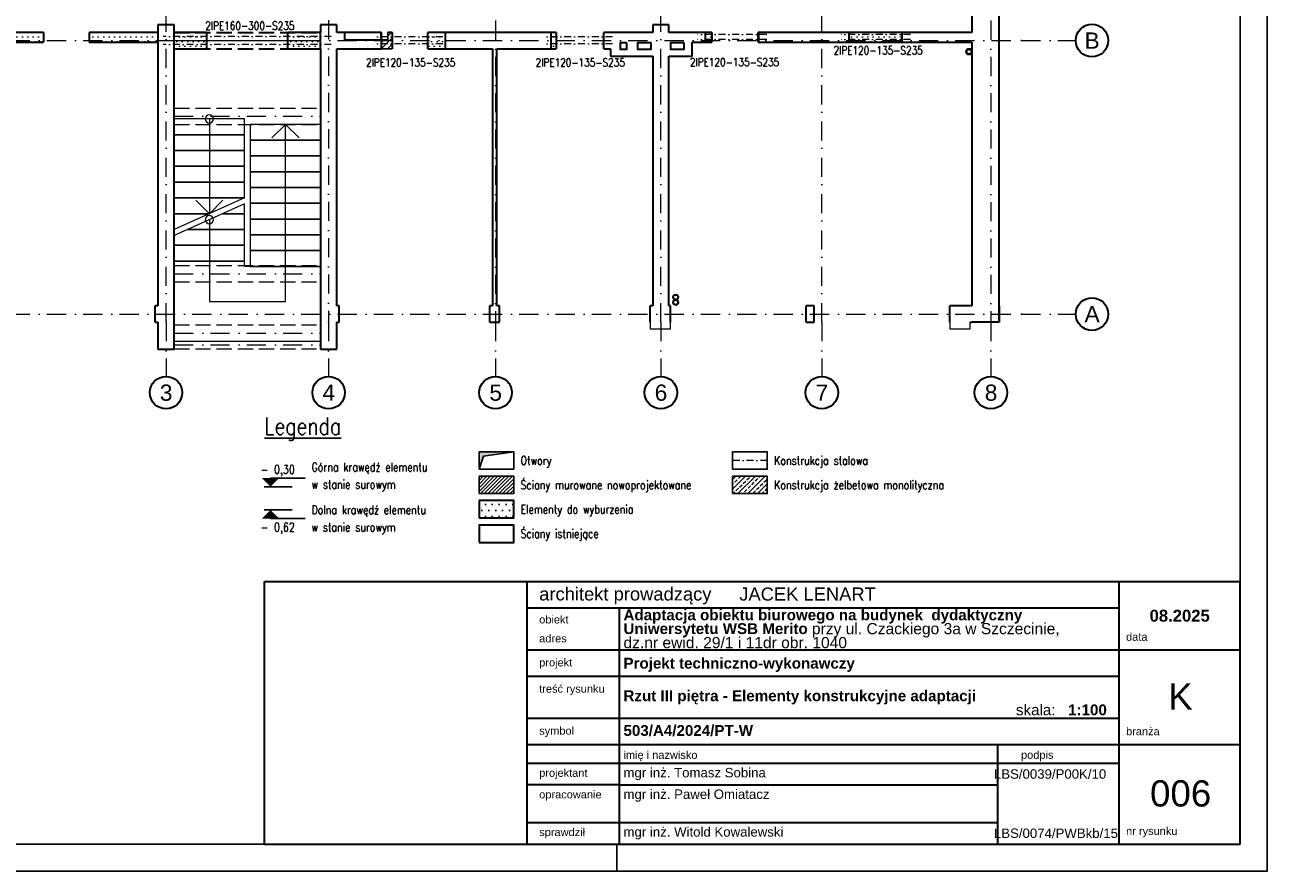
# Model space of a CAD drawing. Header units: millimetres. Extents: x -62590 to 46238, y 147773 to 522018.
# Tile 69 of 93: x 23317 to 46238, y 331318 to 346942. Entities that reach past the tile are written whole.
import ezdxf
from ezdxf.enums import TextEntityAlignment as Align

# ---------------------------------------------------------------- set-up
doc = ezdxf.new("R2010")
doc.units = ezdxf.units.MM
for name, pattern in [('DASHDOT', [25.4, 12.7, -6.35, 0, -6.35]), ('Krawędzie ukryte', [3.912222, 2.822222, -1.09]), ('Kropki i Kreski', [6.702778, 3.527778, -1.763889, 0, -1.411111])]:
    doc.linetypes.add(name, pattern=pattern)
for name, color, linetype in [('!PB_Ramka', 7, 'Continuous'), ('!PB_Wyburzenia', 251, 'Do wyburzenia'), ('e-cad_cienkie', 1, 'Continuous'), ('e-cad_kontur', 2, 'Continuous'), ('e-cad_obok', 9, 'Continuous'), ('e-cad_opisy', 7, 'Continuous'), ('e-cad_wymiary', 1, 'Continuous'), ('e-cad_wypelnienia', 254, 'Continuous'), ('Konstrukcja - Belki', 252, 'Continuous'), ('Konstrukcja - Siatka mod', 9, 'Continuous'), ('Konstrukcja - Ściany działowe', 7, 'Continuous'), ('Konstrukcja - Ściany nośne wew..P', 7, 'Continuous'), ('Konstrukcja - Ściany zewnętrzne', 7, 'Continuous'), ('PB_KONTUR', 2, 'Continuous'), ('PIONY INST', 252, 'Continuous')]:
    doc.layers.add(name, color=color, linetype=linetype)
doc.layers.add('KONSTRUKCJA', color=3, linetype='Continuous', lineweight=0)
doc.styles.add('e-cad_1', font='simplex.shx', dxfattribs={"width": 0.8})
doc.styles.get("Standard").update_dxf_attribs({"font": 'arial.ttf'})
doc.styles.add('STYL_AUTOMATYCZNY_1', font='arialbd.ttf')
doc.styles.add('STYL_AUTOMATYCZNY_2', font='arial.ttf')
doc.linetypes.add('Do wyburzenia', pattern='A,1.7,["/",Standard,S=1,R=10,X=-0.195,Y=-0.57],-0.5,["",Standard,S=1,R=10,X=-0.195,Y=-0.57],1.7', length=3.9)
pattern_1 = [(0, (-230678.59, 288957.74), (0, 173.20508), [0, -100]), (0, (-230628.59, 289044.34), (0, 173.20508), [0, -100])]

# ---------------------------------------------------------------- blocks, each defined once
blk = doc.blocks.new('*U4')
at = {"layer": 'e-cad_opisy', "color": 8, "ltscale": 0.4}
for points in [[(0, 0), (450, 0), (450, 297), (25, 297), (25, 297), (0, 297), (0, 0)], [(330, 0), (330, 5)]]:
    blk.add_lwpolyline(points, dxfattribs=at)
at = {"layer": 'e-cad_opisy', "color": 3, "ltscale": 0.4}
blk.add_lwpolyline([(30, 5), (445, 5), (445, 292), (30, 292), (30, 5)], dxfattribs=at)
blk = doc.blocks.new('Rysunek_5_5 - ProBuild')
at = {"layer": '!PB_Wyburzenia', "lineweight": 15, "ltscale": 20}
h = blk.add_hatch(dxfattribs=at)
h.set_pattern_fill('Tynk_0005', color=256, style=0, pattern_type=2)
h.set_pattern_definition(pattern_1)
h.paths.add_polyline_path([(9560, 5020), (9560, 5200), (8620, 5200), (8620, 5020)])
h = blk.add_hatch(dxfattribs=at)
h.set_pattern_fill('Tynk_0005', color=256, style=0, pattern_type=2)
h.set_pattern_definition(pattern_1)
h.paths.add_polyline_path([(11670, 5020), (11670, 5200), (10400, 5200), (10400, 5020)])
h = blk.add_hatch(dxfattribs=at)
h.set_pattern_fill('Tynk_0005', color=256, style=0, pattern_type=2)
h.set_pattern_definition(pattern_1)
h.paths.add_polyline_path([(11970, 5200), (11970, 4900), (12570, 4900), (12570, 5200)])
h = blk.add_hatch(dxfattribs=at)
h.set_pattern_fill('Tynk_0005', color=256, style=0, pattern_type=2)
h.set_pattern_definition(pattern_1)
h.paths.add_polyline_path([(14669, 5200), (14070, 5200), (14070, 4900), (14669, 4900)])
h = blk.add_hatch(dxfattribs=at)
h.set_pattern_fill('Tynk_0005', color=256, style=0, pattern_type=2)
h.set_pattern_definition(pattern_1)
h.paths.add_polyline_path([(16650, 4900), (16970, 4900), (16970, 5200), (16650, 5200)])
h = blk.add_hatch(dxfattribs=at)
h.set_pattern_fill('Tynk_0005', color=256, style=0, pattern_type=2)
h.set_pattern_definition(pattern_1)
h.paths.add_polyline_path([(18920, 5200), (18920, 4900), (19020, 4900), (19020, 5200)])
h = blk.add_hatch(dxfattribs=at)
h.set_pattern_fill('Tynk_0005', color=256, style=0, pattern_type=2)
h.set_pattern_definition(pattern_1)
h.paths.add_polyline_path([(21767, 5200), (21767, 5020), (21890, 5020), (21890, 5200)])
h = blk.add_hatch(dxfattribs=at)
h.set_pattern_fill('Tynk_0005', color=256, style=0, pattern_type=2)
h.set_pattern_definition(pattern_1)
h.paths.add_polyline_path([(25397, 5200), (24417, 5200), (24417, 5020), (25397, 5020)])
at = {"layer": 'e-cad_wypelnienia', "lineweight": -2, "ltscale": 10}
h = blk.add_hatch(dxfattribs=at)
h.set_pattern_fill('ANSI31', color=256, scale=25, style=0)
h.set_pattern_definition([(45, (-14101.32, -341602.01), (-56.1266, 56.1266), [])])
h.paths.add_polyline_path([(15790, 5066), (15790, 4900), (15990, 4900), (15990, 5200), (15913, 5200), (15913, 5066)])
at = {"layer": '!PB_Wyburzenia', "lineweight": 35, "ltscale": 40}
for p, q in [((9560, 5200), (9560, 5020)), ((10400, 5200), (10400, 5020)), ((24417, 5200), (24417, 5020)), ((25397, 5200), (25397, 5020))]:
    blk.add_line(p, q, dxfattribs=at)
at = {"layer": '!PB_Wyburzenia', "lineweight": 35, "ltscale": 40, "flags": 128}
for points in [[(9560, 5200), (8620, 5200)], [(11670, 5200), (10400, 5200)], [(12570, 5200), (11970, 5200)], [(12570, 5200), (12570, 4900)], [(14669, 5200), (14070, 5200)], [(14070, 4900), (14070, 5200)], [(16970, 5200), (16650, 5200)], [(16650, 4900), (16650, 5200)], [(19020, 5200), (18920, 5200)], [(19020, 5200), (19020, 4900)], [(21890, 5200), (21767, 5200)], [(21890, 5200), (21890, 5020)], [(25397, 5200), (24417, 5200)], [(8620, 5020), (9560, 5020)], [(10400, 5020), (11670, 5020)], [(11970, 4900), (12570, 4900)], [(14070, 4900), (14669, 4900)], [(16650, 4900), (16970, 4900)], [(18920, 4900), (19020, 4900)], [(21767, 5020), (21890, 5020)], [(24417, 5020), (25397, 5020)]]:
    blk.add_lwpolyline(points, dxfattribs=at)
blk.add_lwpolyline([(15113, 5066), (15790, 5066), (15790, 5200), (15113, 5200)], close=True, dxfattribs=at)
at = {"color": 252, "linetype": 'Continuous', "lineweight": 18, "ltscale": 100}
for p, q in [((13270, 3602), (11970, 3602)), ((11970, 3602), (11970, 3311)), ((12620, 3602), (12620, 3311)), ((13270, 3311), (13270, 3602)), ((14674, 3503), (13374, 3503)), ((13374, 3503), (13374, 3212)), ((13774, 3253), (14024, 3503)), ((14024, 3212), (14024, 3503)), ((14024, 3503), (14274, 3253)), ((14674, 3212), (14674, 3503)), ((11970, 3311), (13270, 3311)), ((13270, 3311), (11970, 3311)), ((11970, 3311), (11970, 3019)), ((12620, 3311), (12620, 1854)), ((13270, 3019), (13270, 3311)), ((14674, 3212), (13374, 3212)), ((13374, 3212), (13374, 2920)), ((13374, 3212), (14674, 3212)), ((14024, 881), (14024, 3212)), ((14674, 2920), (14674, 3212)), ((11970, 3019), (13270, 3019)), ((13270, 3019), (11970, 3019)), ((11970, 3019), (11970, 2728)), ((13270, 2728), (13270, 3019)), ((14674, 2920), (13374, 2920)), ((13374, 2920), (13374, 2629)), ((13374, 2920), (14674, 2920)), ((14674, 2629), (14674, 2920)), ((11970, 2728), (13270, 2728)), ((13270, 2728), (11970, 2728)), ((11970, 2728), (11970, 2437)), ((13270, 2437), (13270, 2728)), ((14674, 2629), (13374, 2629)), ((13374, 2629), (13374, 2338)), ((13374, 2629), (14674, 2629)), ((14674, 2338), (14674, 2629)), ((11970, 2437), (13270, 2437)), ((13270, 2437), (11970, 2437)), ((11970, 2437), (11970, 2145)), ((13270, 2145), (13270, 2437)), ((14674, 2338), (13374, 2338)), ((13374, 2338), (13374, 2046)), ((13374, 2338), (14674, 2338)), ((14674, 2046), (14674, 2338)), ((11970, 2145), (13270, 2145)), ((13270, 2145), (11970, 2145)), ((11970, 2145), (11970, 1854)), ((13270, 2145), (11970, 1563)), ((12620, 1854), (12370, 2104)), ((12870, 2104), (12620, 1854)), ((13270, 2036), (11970, 1453)), ((11970, 1854), (12620, 1854)), ((12620, 1854), (11970, 1854)), ((11970, 1854), (11970, 1563)), ((12864, 1854), (13270, 1854)), ((13270, 1854), (12864, 1854)), ((13270, 1854), (13270, 2036)), ((13270, 1563), (13270, 1854)), ((14674, 2046), (13374, 2046)), ((13374, 2046), (13374, 1755)), ((13374, 2046), (14674, 2046)), ((14674, 1755), (14674, 2046)), ((12620, 1744), (12620, 980)), ((14674, 1755), (13374, 1755)), ((13374, 1755), (13374, 1464)), ((13374, 1755), (14674, 1755)), ((14674, 1464), (14674, 1755)), ((11970, 1453), (11970, 1271)), ((12214, 1563), (13270, 1563)), ((13270, 1563), (12214, 1563)), ((13270, 1271), (13270, 1563)), ((14674, 1464), (13374, 1464)), ((13374, 1464), (13374, 1172)), ((13374, 1464), (14674, 1464)), ((14674, 1172), (14674, 1464)), ((11970, 1271), (13270, 1271)), ((13270, 1271), (11970, 1271)), ((11970, 1271), (11970, 980)), ((13270, 980), (13270, 1271)), ((14674, 1172), (13374, 1172)), ((13374, 1172), (13374, 881)), ((13374, 1172), (14674, 1172)), ((14674, 881), (14674, 1172)), ((11970, 980), (13270, 980)), ((13270, 980), (11970, 980)), ((11970, 980), (11970, 959)), ((11970, 959), (11970, -500)), ((12620, 980), (12620, 231)), ((13270, 881), (13270, 980)), ((13374, 881), (13270, 881)), ((14674, 881), (13374, 881)), ((13374, 881), (14674, 881)), ((14024, 231), (14024, 881)), ((14674, -500), (14674, 881)), ((12620, 231), (14024, 231)), ((11970, -500), (14674, -500))]:
    blk.add_line(p, q, dxfattribs=at)
at = {"color": 7, "linetype": 'Continuous', "lineweight": 35, "ltscale": 100, "flags": 128}
for points in [[(15990, 5200), (15913, 5200)], [(15990, 5200), (15990, 4900)], [(22750, 5200), (22747, 5200)], [(22747, 5020), (22750, 5020)]]:
    blk.add_lwpolyline(points, dxfattribs=at)
at = {"color": 252, "linetype": 'Continuous', "lineweight": 18, "ltscale": 100}
for centre, start, end in [((12620, 3602), 0, 180), ((12620, 3602), 180, 0), ((12620, 1744), 0, 180), ((12620, 1744), 180, 0)]:
    blk.add_arc(centre, 75, start, end, dxfattribs=at)
at = {"layer": 'e-cad_kontur', "lineweight": -2, "ltscale": 10}
for points in [[(15990, 4900), (15790, 4900), (15790, 5066), (15913, 5066), (15913, 5200), (15990, 5200), (15990, 4900)], [(15790, 4900), (15990, 4900)]]:
    blk.add_lwpolyline(points, dxfattribs=at)
at = {"layer": 'Konstrukcja - Belki', "color": 252, "linetype": 'Krawędzie ukryte', "lineweight": 35, "ltscale": 100}
for p, q in [((11970, 5200), (14670, 5200)), ((11970, 4900), (11970, 5200)), ((14670, 4900), (14670, 5200)), ((11970, 4900), (14670, 4900))]:
    blk.add_line(p, q, dxfattribs=at)
at = {"layer": 'Konstrukcja - Belki', "color": 252, "linetype": 'Kropki i Kreski', "lineweight": 13, "ltscale": 100}
for p, q in [((11970, 5050), (14670, 5050)), ((11970, 3653), (14670, 3653)), ((11970, 746), (14670, 746)), ((11970, -350), (14674, -350)), ((11970, -570), (14674, -570))]:
    blk.add_line(p, q, dxfattribs=at)
at = {"layer": 'Konstrukcja - Belki', "color": 252, "linetype": 'Krawędzie ukryte', "lineweight": 13, "ltscale": 100}
for p, q in [((11970, 3803), (14670, 3803)), ((11970, 3503), (11970, 3803)), ((14670, 3503), (14670, 3803)), ((11970, 3503), (14670, 3503)), ((11970, 896), (14670, 896)), ((11970, 596), (11970, 896)), ((14670, 596), (14670, 896)), ((11970, 596), (14670, 596)), ((11970, -200), (14674, -200)), ((11970, -500), (11970, -200)), ((14674, -500), (14674, -200)), ((11970, -500), (14674, -500)), ((11970, -500), (14674, -500)), ((11970, -640), (11970, -500)), ((11970, -640), (14674, -640)), ((14674, -640), (14674, -500))]:
    blk.add_line(p, q, dxfattribs=at)
at = {"layer": 'Konstrukcja - Siatka mod', "color": 9, "linetype": 'Kropki i Kreski', "lineweight": 13, "ltscale": 100}
for p, q in [((11820, -150), (11820, 16815)), ((14820, 16820), (14820, -150)), ((17900, 16815), (17900, -150)), ((20950, -150), (20950, 16815)), ((23920, -150), (23920, 16815)), ((27040, 16815), (27040, -150)), ((-3115, 5050), (27604, 5050)), ((27604, 5050), (28604, 5050)), ((-3115, 0), (27604, 0)), ((27604, 0), (28604, 0)), ((11820, -150), (11820, -1150)), ((14820, -150), (14820, -1150)), ((17900, -150), (17900, -1150)), ((20950, -150), (20950, -1150)), ((23920, -150), (23920, -1150)), ((27040, -150), (27040, -1150))]:
    blk.add_line(p, q, dxfattribs=at)
at = {"layer": 'Konstrukcja - Siatka mod', "color": 9, "linetype": 'Continuous', "lineweight": 35, "ltscale": 100}
for centre in [(28904, 5050), (28904, 0), (11820, -1450), (14820, -1450), (17900, -1450), (20950, -1450), (23920, -1450), (27040, -1450)]:
    blk.add_circle(centre, 300, dxfattribs=at)
at = {"layer": 'Konstrukcja - Siatka mod', "color": 7, "linetype": 'Kropki i Kreski', "lineweight": 13, "ltscale": 100}
for p in [(27604, 5050), (27604, 5050), (27604, 0), (27604, 0), (11820, -150), (11820, -150), (14820, -150), (14820, -150), (17900, -150), (17900, -150), (20950, -150), (20950, -150), (23920, -150), (23920, -150), (27040, -150), (27040, -150)]:
    blk.add_point(p, dxfattribs=at)
at = {"layer": 'Konstrukcja - Ściany działowe', "color": 252, "linetype": 'Continuous', "lineweight": 35, "ltscale": 100, "flags": 128}
for points in [[(17845, 4900), (17845, 150)], [(17925, 150), (17925, 4900)]]:
    blk.add_lwpolyline(points, dxfattribs=at)
at = {"layer": 'Konstrukcja - Ściany nośne wew..P', "color": 252, "linetype": 'Continuous', "lineweight": 35, "ltscale": 100}
for p, q in [((11969, 5100), (11969, 5200)), ((11969, 4900), (11969, 5100)), ((14669, 5100), (14669, 5200)), ((14669, 4900), (14669, 5100)), ((15790, 5200), (15790, 4900)), ((16970, 5200), (16970, 5085)), ((16970, 5085), (16970, 4900)), ((18920, 5200), (18920, 5085)), ((18920, 5085), (18920, 4900)), ((21767, 5200), (21767, 5085)), ((21767, 5085), (21767, 5020)), ((22750, 5200), (22750, 5020))]:
    blk.add_line(p, q, dxfattribs=at)
at = {"layer": 'Konstrukcja - Ściany nośne wew..P', "color": 252, "linetype": 'Continuous', "lineweight": 35, "ltscale": 100, "flags": 128}
for points in [[(11670, 5340), (11670, 150)], [(11970, 5340), (11670, 5340)], [(11970, 5200), (11970, 5340)], [(14670, 5340), (14670, 5200)], [(14970, 5340), (14670, 5340)], [(14970, 5200), (14970, 5340)], [(20800, 5340), (20800, 5200)], [(21100, 5340), (20800, 5340)], [(21100, 5200), (21100, 5340)], [(14670, 5200), (14669, 5200)], [(15790, 5200), (14970, 5200)], [(18920, 5200), (16970, 5200)], [(20020, 5200), (19900, 5200)], [(19900, 4900), (19900, 5200)], [(19900, 4900), (19900, 5200)], [(20800, 5200), (20020, 5200)], [(21530, 5200), (21100, 5200)], [(21767, 5200), (21530, 5200)], [(22747, 5020), (22747, 5200)], [(24417, 5200), (22750, 5200)], [(26690, 5200), (25397, 5200)], [(11970, -650), (11970, 4900)], [(14669, 4900), (14670, 4900)], [(14670, 4900), (14670, -650)], [(14970, 4900), (15790, 4900)], [(14970, 150), (14970, 4900)], [(16970, 4900), (17845, 4900)], [(17925, 4900), (18920, 4900)], [(19900, 4900), (20020, 4900)], [(20020, 4900), (20020, 4760)], [(21530, 4760), (21530, 5020)], [(21530, 5020), (21767, 5020)], [(22750, 5020), (24417, 5020)], [(25397, 5020), (26690, 5020)], [(20020, 4760), (20800, 4760)], [(20800, 4760), (20800, 150)], [(21100, 150), (21100, 4760)], [(21100, 4760), (21530, 4760)], [(11670, -150), (11670, -650)], [(14970, -650), (14970, -150)], [(11670, -650), (11970, -650)], [(14670, -650), (14970, -650)]]:
    blk.add_lwpolyline(points, dxfattribs=at)
at = {"layer": 'Konstrukcja - Ściany zewnętrzne', "color": 252, "linetype": 'Continuous', "lineweight": 35, "ltscale": 100}
for p, q in [((11622, -100), (11622, 150)), ((15017, -100), (15017, 150)), ((17797, -100), (17797, 150)), ((17972, -100), (17972, 150)), ((20752, -100), (20752, 150)), ((21130, -100), (21130, 150)), ((23630, -100), (23630, 150)), ((23780, -100), (23780, 150)), ((26280, -100), (26280, 150)), ((11622, -150), (11622, -100)), ((15017, -150), (15017, -100)), ((17797, -150), (17797, -100)), ((17972, -150), (17972, -100)), ((20752, -150), (20752, -100)), ((21130, -150), (21130, -100)), ((23630, -150), (23630, -100)), ((23780, -150), (23780, -100)), ((26280, -150), (26280, -100))]:
    blk.add_line(p, q, dxfattribs=at)
at = {"layer": 'Konstrukcja - Ściany zewnętrzne', "color": 252, "linetype": 'Continuous', "lineweight": 35, "ltscale": 100, "flags": 128}
for points in [[(27190, -150), (27190, 12930)], [(26690, 7380), (26690, 5200)], [(26690, 5020), (26690, 150)], [(11670, 150), (11622, 150)], [(15017, 150), (14970, 150)], [(17845, 150), (17797, 150)], [(17972, 150), (17925, 150)], [(20800, 150), (20752, 150)], [(21130, 150), (21100, 150)], [(23780, 150), (23630, 150)], [(26690, 150), (26280, 150)], [(27190, 150), (27190, -150)], [(11622, -150), (11670, -150)], [(14970, -150), (15017, -150)], [(17797, -150), (17972, -150)], [(23630, -150), (23780, -150)], [(26660, -150), (26690, -150)], [(27190, -150), (26690, -150)]]:
    blk.add_lwpolyline(points, dxfattribs=at)
at = {"layer": 'Konstrukcja - Ściany zewnętrzne', "color": 252, "linetype": 'Continuous', "lineweight": 13, "ltscale": 100, "flags": 128}
for points in [[(20750, -150), (20750, -270), (21130, -270), (21130, -150)], [(26280, -150), (26280, -270), (26660, -270), (26660, -150)]]:
    blk.add_lwpolyline(points, dxfattribs=at)
at = {"layer": 'PIONY INST', "color": 252, "linetype": 'Continuous', "lineweight": 35, "ltscale": 100, "flags": 128}
for points in [[(20321, 5010), (20201, 5010), (20201, 4890), (20321, 4890)], [(20772, 5010), (20522, 5010), (20522, 4890), (20772, 4890)], [(21380, 5010), (21130, 5010), (21130, 4890), (21380, 4890)]]:
    blk.add_lwpolyline(points, close=True, dxfattribs=at)
at = {"layer": 'PIONY INST', "color": 252, "linetype": 'Continuous', "lineweight": 25, "ltscale": 100, "flags": 128}
for points in [[(26580, 4845, 0.414214), (26635, 4790, 0.414214), (26690, 4845, 0.414214), (26635, 4900, 0.414214)], [(21224, 362, 0.414214), (21174, 312, 0.414214), (21224, 262, 0.414214), (21274, 312, 0.414214)], [(21224, 267, 0.414214), (21174, 217, 0.414214), (21224, 167, 0.414214), (21274, 217, 0.414214)]]:
    blk.add_lwpolyline(points, format="xyb", close=True, dxfattribs=at)
at = {"layer": 'PIONY INST', "color": 252, "linetype": 'Continuous', "lineweight": 35, "ltscale": 100, "flags": 128}
for points in [[(26635, 4800, -1), (26635, 4890, -1)], [(21224, 357, -1), (21224, 267, -1)], [(21224, 262, -1), (21224, 172, -1)]]:
    blk.add_lwpolyline(points, format="xyb", close=True, dxfattribs=at)
at = {"layer": 'Konstrukcja - Siatka mod', "color": 9, "linetype": 'Continuous', "lineweight": 13, "char_height": 300, "attachment_point": 1, "style": 'STYL_AUTOMATYCZNY_1'}
for s, insert in [('\\A1;{\\pql;\\pt0;\\fArial|b0|i0|c238|p0;\\W1.000000;B}', (28767, 5200)), ('\\A1;{\\pql;\\pt0;\\fArial|b0|i0|c238|p0;\\W1.000000;A}', (28767, 150)), ('\\A1;{\\pql;\\pt0;\\fArial|b0|i0|c238|p0;\\W1.000000;3}', (11706, -1300)), ('\\A1;{\\pql;\\pt0;\\fArial|b0|i0|c238|p0;\\W1.000000;4}', (14706, -1300)), ('\\A1;{\\pql;\\pt0;\\fArial|b0|i0|c238|p0;\\W1.000000;5}', (17786, -1300)), ('\\A1;{\\pql;\\pt0;\\fArial|b0|i0|c238|p0;\\W1.000000;6}', (20836, -1300)), ('\\A1;{\\pql;\\pt0;\\fArial|b0|i0|c238|p0;\\W1.000000;7}', (23806, -1300)), ('\\A1;{\\pql;\\pt0;\\fArial|b0|i0|c238|p0;\\W1.000000;8}', (26926, -1300))]:
    blk.add_mtext(s, dxfattribs=dict(at, insert=insert))
blk = doc.blocks.new('Opis - Stopy fundamentowe')
at = {"layer": 'e-cad_opisy', "color": 0, "ltscale": 0.04, "style": 'e-cad_1', "width": 0.8}
for tag, p, height, flags in [('SF - NAZWA', (0.5, 0.5), 3, 8), ('SF - PRZEKRÓJ', (0.5, -3), 2, 4)]:
    blk.add_attdef(tag, p, '', height=height, dxfattribs=dict(at, flags=flags))
blk = doc.blocks.new('e-cad_kota_2')
blk.add_line((0, 2), (8, 2))
blk.add_lwpolyline([(0, 0, 0, 4, 0), (0, 2, 4, 4, 0)], format="xyseb")
at = {"style": 'e-cad_1', "width": 0.8}
blk.add_attdef('ZNAK', text='', height=2, dxfattribs=at).set_placement((-0.5, 3), align=Align.RIGHT)
blk.add_attdef('RZEDNA', (0.8, 3), '', height=2, dxfattribs=at)
blk = doc.blocks.new('e-cad_kota_2_1')
blk.add_line((0, -2), (8, -2))
blk.add_lwpolyline([(0, 0, 0, 4, 0), (0, -2, 4, 4, 0)], format="xyseb")
at = {"style": 'e-cad_1', "width": 0.8}
blk.add_attdef('ZNAK', text='', height=2, dxfattribs=at).set_placement((-0.5, -5), align=Align.RIGHT)
blk.add_attdef('RZEDNA', (0.8, -5), '', height=2, dxfattribs=at)

msp = doc.modelspace()

# ---------------------------------------------------------------- hatches: boundary and pattern name
at = {"layer": '!PB_Wyburzenia', "ltscale": 10}
h = msp.add_hatch(dxfattribs=at)
h.set_pattern_fill('TRIDOTS', color=256, scale=5, style=0)
h.set_pattern_definition([(0, (0, -128800), (63.5, 109.985226), [0, -127])])
h.paths.add_polyline_path([(31696.5, 337838.2), (32336.5, 337838.2), (32336.5, 338158.2), (31696.5, 338158.2)])
at = {"layer": 'e-cad_obok', "ltscale": 20}
msp.add_hatch(color=9, dxfattribs=at).paths.add_polyline_path([(31696.5, 338738.2), (31696.5, 339058.2), (32336.5, 339058.2), (31776.5, 338978.2)])
at = {"layer": 'e-cad_wypelnienia', "ltscale": 10}
h = msp.add_hatch(dxfattribs=at)
h.set_pattern_fill('ANSI31', color=256, scale=15, style=0)
h.set_pattern_definition([(45, (0, -128800), (-33.6759605, 33.6759605), [])])
h.paths.add_polyline_path([(31696.5, 338288.2), (32336.5, 338288.2), (32336.5, 338608.2), (31696.5, 338608.2)])
at = {"layer": 'e-cad_wypelnienia', "linetype": 'Continuous', "lineweight": 0}
h = msp.add_hatch(dxfattribs=at)
h.set_pattern_fill('ANSI33', color=256, scale=20)
h.set_pattern_definition([(45, (0, -128700), (-89.80256, 89.80256), []), (45, (89.8, -128700), (-89.80256, 89.80256), [63.5, -31.75])])
h.paths.add_polyline_path([(36374.8, 338288.2), (37014.8, 338288.2), (37014.8, 338608.2), (36374.8, 338608.2)])

# ---------------------------------------------------------------- linework, layer by layer
at = {"layer": '!PB_Wyburzenia', "lineweight": 35, "ltscale": 40, "flags": 128}
msp.add_lwpolyline([(31696.5, 337838.2), (32336.5, 337838.2), (32336.5, 338158.2), (31696.5, 338158.2)], close=True, dxfattribs=at)
at = {"layer": 'e-cad_cienkie', "ltscale": 20}
for p, q in [((27729.3, 338415), (28249.3, 338415)), ((27729.3, 337988.2), (28249.3, 337988.2))]:
    msp.add_line(p, q, dxfattribs=at)
at = {"layer": 'e-cad_kontur', "color": 3, "linetype": 'Continuous', "lineweight": 35}
for p, q in [((27738, 336662.4), (45738, 336662.4)), ((27738, 331817.6), (27738, 336662.4)), ((28513.5, 336662.4), (45470.3, 336662.4)), ((32583.4, 331817.6), (32583.4, 336662.4)), ((43509.4, 331817.6), (43509.4, 336662.4)), ((45738, 331817.6), (45738, 336662.4)), ((32583.4, 336177.9), (43509.4, 336177.9)), ((34286.8, 331817.6), (34286.8, 336177.9)), ((32583.4, 335402.7), (45738, 335402.7)), ((32583.4, 334918.2), (43509.4, 334918.2)), ((32583.4, 334143.1), (43509.4, 334143.1)), ((32583.4, 333658.6), (45738, 333658.6)), ((41271.5, 331817.6), (41271.5, 333658.6)), ((41271.5, 331817.6), (41271.5, 333658.6)), ((32583.4, 333308.9), (43509.4, 333308.9)), ((34286.8, 333308.9), (41303.8, 333308.9)), ((34286.8, 333308.9), (41271.5, 333308.9)), ((34286.8, 332911.2), (41271.5, 332911.2)), ((32583.4, 332215.8), (41271.5, 332215.8)), ((34286.8, 332215.8), (41271.5, 332215.8)), ((27738, 331817.6), (45738, 331817.6)), ((34286.8, 331817.6), (41303.8, 331817.6)), ((36178.5, 331817.6), (41806.8, 331817.6))]:
    msp.add_line(p, q, dxfattribs=at)
at = {"layer": 'e-cad_kontur', "ltscale": 10}
msp.add_lwpolyline([(31696.5, 338288.2), (32336.5, 338288.2), (32336.5, 338608.2), (31696.5, 338608.2)], close=True, dxfattribs=at)
at = {"layer": 'e-cad_kontur', "color": 3, "linetype": 'Continuous', "lineweight": 35}
msp.add_lwpolyline([(34286.8, 332911.2), (32583.4, 332911.2)], dxfattribs=at)
at = {"layer": 'e-cad_obok', "ltscale": 20}
msp.add_lwpolyline([(31696.5, 338738.2), (31696.5, 339058.2), (32336.5, 339058.2), (31776.5, 338978.2), (31696.5, 338738.2)], dxfattribs=at)
at = {"layer": 'KONSTRUKCJA', "linetype": 'DASHDOT', "lineweight": 0, "ltscale": 10}
for p, q in [((28971.3, 346728.9), (25871.3, 346728.9)), ((28971.3, 346578.9), (25871.3, 346578.9)), ((31028.6, 346718.7), (29753.4, 346718.7)), ((31028.6, 346590.1), (29753.4, 346590.1)), ((34158.6, 346718.7), (32883.4, 346718.7)), ((34158.6, 346590.1), (32883.4, 346590.1)), ((37005.2, 346762), (35729.9, 346762)), ((37005.2, 346670.2), (35729.9, 346670.2)), ((39655.2, 346762), (38379.9, 346762)), ((39655.2, 346670.2), (38379.9, 346670.2))]:
    msp.add_line(p, q, dxfattribs=at)
msp.add_lwpolyline([(37014.8, 338898.2), (36374.8, 338898.2)], dxfattribs=at)
at = {"layer": 'Konstrukcja - Ściany zewnętrzne', "color": 252, "linetype": 'Continuous', "lineweight": 35, "ltscale": 100, "flags": 128}
msp.add_lwpolyline([(31696.5, 337388.2), (32336.5, 337388.2), (32336.5, 337708.2), (31696.5, 337708.2)], close=True, dxfattribs=at)
at = {"layer": 'PB_KONTUR', "ltscale": 20}
for points in [[(31696.5, 338738.2), (32336.5, 338738.2), (32336.5, 339058.2), (31696.5, 339058.2)], [(36374.8, 338738.2), (37014.8, 338738.2), (37014.8, 339058.2), (36374.8, 339058.2)], [(36374.8, 338288.2), (37014.8, 338288.2), (37014.8, 338608.2), (36374.8, 338608.2)]]:
    msp.add_lwpolyline(points, close=True, dxfattribs=at)

# ---------------------------------------------------------------- block references
at = {"layer": '!PB_Ramka', "xscale": 100, "yscale": 100, "zscale": 100}
msp.add_blockref('*U4', (1238, 331317.6), dxfattribs=at)
at = {"layer": 'e-cad_cienkie', "linetype": 'Continuous', "lineweight": -2, "ltscale": 10}
msp.add_blockref('Rysunek_5_5 - ProBuild', (14101.3, 341602), dxfattribs=at)
at = {"layer": 'e-cad_opisy', "ltscale": 20, "xscale": 80, "yscale": 80, "zscale": 80}
for name, p, values in [('e-cad_kota_2', (27849.3, 338415), {'RZEDNA': '0,30', 'ZNAK': '-'}), ('e-cad_kota_2_1', (27849.3, 337988.2), {'RZEDNA': '0,62', 'ZNAK': '-'})]:
    msp.add_blockref(name, p, dxfattribs=at).add_auto_attribs(values)
at = {"layer": 'e-cad_wymiary', "ltscale": 40}
ref = msp.add_blockref('Opis - Stopy fundamentowe', (27360.1, 346814.1), dxfattribs=dict(at, xscale=-50, yscale=50, zscale=50, rotation=359.9999999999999))
ref.add_attrib('SF - NAZWA', '2IPE160-300-S235', (26645.5, 346850.8), dxfattribs={"layer": 'e-cad_opisy', "ltscale": 40, "height": 150, "style": 'e-cad_1', "width": 0.8, "flags": 8})
ref = msp.add_blockref('Opis - Stopy fundamentowe', (38952.6, 346359.8), dxfattribs=dict(at, xscale=-50, yscale=50, zscale=50, rotation=359.9999999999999))
ref.add_attrib('SF - NAZWA', '2IPE120-135-S235', (38238, 346396.5), dxfattribs={"layer": 'e-cad_opisy', "ltscale": 40, "height": 150, "style": 'e-cad_1', "width": 0.8, "flags": 8})
ref = msp.add_blockref('Opis - Stopy fundamentowe', (30326.1, 346136.3), dxfattribs=dict(at, xscale=-50, yscale=50, zscale=50, rotation=359.9999999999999))
ref.add_attrib('SF - NAZWA', '2IPE120-135-S235', (29611.4, 346173), dxfattribs={"layer": 'e-cad_opisy', "ltscale": 40, "height": 150, "style": 'e-cad_1', "width": 0.8, "flags": 8})
ref = msp.add_blockref('Opis - Stopy fundamentowe', (33456.1, 346136.3), dxfattribs=dict(at, xscale=-50, yscale=50, zscale=50, rotation=359.9999999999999))
ref.add_attrib('SF - NAZWA', '2IPE120-135-S235', (32741.4, 346173), dxfattribs={"layer": 'e-cad_opisy', "ltscale": 40, "height": 150, "style": 'e-cad_1', "width": 0.8, "flags": 8})
ref = msp.add_blockref('Opis - Stopy fundamentowe', (36302.6, 346142.3), dxfattribs=dict(at, xscale=-50, yscale=50, zscale=50, rotation=359.9999999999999))
ref.add_attrib('SF - NAZWA', '2IPE120-135-S235', (35587.9, 346179), dxfattribs={"layer": 'e-cad_opisy', "ltscale": 40, "height": 150, "style": 'e-cad_1', "width": 0.8, "flags": 8})

# ---------------------------------------------------------------- texts
at = {"color": 7, "linetype": 'Continuous', "lineweight": 35}
for s, insert, char_height, attachment_point, style in [('\\A1;{\\pql;\\fArial|b0|i0|c238|p0;\\W1.000000;architekt prowadzący}', (32807, 336399.2), 242.239, 4, 'STYL_AUTOMATYCZNY_1'), ('\\A1;{\\pql;\\fArial|b0|i0|c238|p0;\\W1.000000;JACEK LENART}', (36498.6, 336432.1), 242.239, 4, 'STYL_AUTOMATYCZNY_1'), ('\\A1;{\\pql;\\fArial|b0|i0|c238|p0;\\W1.000000;obiekt}', (32807, 335962.2), 145.344, 4, 'STYL_AUTOMATYCZNY_1'), ('\\A1;{\\pql;\\fArial|b0|i0|c238|p0;\\W1.000000;adres}', (32807, 335613.4), 145.344, 4, 'STYL_AUTOMATYCZNY_1'), ('\\A1;{\\pql;\\fArial|b0|i0|c238|p0;\\W1.000000;data}', (43635.4, 335642.4), 145.344, 4, 'STYL_AUTOMATYCZNY_1'), ('\\A1;{\\pql;\\fArial|b0|i0|c238|p0;\\W1.000000;projekt}', (32807, 335147.9), 145.344, 4, 'STYL_AUTOMATYCZNY_1'), ('\\A1;{\\pql;\\fArial|b0|i0|c238|p0;\\W1.000000;treść rysunku}', (32807, 334663.4), 145.344, 4, 'STYL_AUTOMATYCZNY_1'), ('\\pxql;{\\A1;\\fArial|b1|i0|c238|p0;Rzut III piętra - Elementy konstrukcyjne adaptacji}', (34361.8, 334525.7), 200, 4, 'STYL_AUTOMATYCZNY_2'), ('\\pxqc;{\\A1;\\fArial|b0|i0|c238|p0;K}', (44637.5, 334541.4), 484.479, 5, 'STYL_AUTOMATYCZNY_1'), ('\\pxql;{\\A1;\\fArial|b0|i0|c238|p0;skala:   \\fArial|b1|i0|c238|p0;1:100}', (41603.1, 334294.4), 200, 4, 'STYL_AUTOMATYCZNY_1'), ('\\A1;{\\pql;\\fArial|b0|i0|c238|p0;\\W1.000000;symbol}', (32807, 333888.2), 145.344, 4, 'STYL_AUTOMATYCZNY_1'), ('\\A1;{\\pql;\\fArial|b0|i0|c238|p0;\\W1.000000;branża}', (43635.4, 333898.3), 145.344, 4, 'STYL_AUTOMATYCZNY_1'), ('\\A1;{\\pql;\\fArial|b0|i0|c238|p0;\\W1.000000;imię i nazwisko}', (34361.8, 333441.6), 145.344, 4, 'STYL_AUTOMATYCZNY_1'), ('\\A1;{\\pql;\\fArial|b0|i0|c238|p0;\\W1.000000;podpis}', (41697.5, 333442.8), 145.344, 4, 'STYL_AUTOMATYCZNY_1'), ('\\pxql;{\\A1;\\fArial|b0|i0|c238|p0;projektant}', (32807, 333110), 145.344, 4, 'STYL_AUTOMATYCZNY_1'), ('\\pxql;{\\A1;\\fArial|b0|i0|c238|p0;mgr inż. Tomasz Sobina}', (34361.8, 333110), 174.412, 4, 'STYL_AUTOMATYCZNY_1'), ('\\pxqr;{\\A1;\\fArial|b0|i0|c238|p0;LBS/0039/P00K/10}', (41196.5, 333110), 174.412, 4, 'STYL_AUTOMATYCZNY_1'), ('\\pxql;{\\A1;\\fArial|b0|i0|c238|p0;mgr inż. Paweł Omiatacz}', (34361.8, 332712.4), 174.412, 4, 'STYL_AUTOMATYCZNY_1'), ('\\pxqc;{\\A1;\\fArial|b0|i0|c238|p0;006}', (44641.6, 332749.7), 484.479, 5, 'STYL_AUTOMATYCZNY_1'), ('\\pxql;{\\A1;\\fArial|b0|i0|c238|p0;opracowanie}', (32807, 332712.4), 145.344, 4, 'STYL_AUTOMATYCZNY_1'), ('\\pxql;{\\A1;\\fArial|b0|i0|c238|p0;mgr inż. Witold Kowalewski}', (34361.8, 332016.4), 174.412, 4, 'STYL_AUTOMATYCZNY_1'), ('\\pxql;{\\A1;\\fArial|b0|i0|c238|p0;sprawdził}', (32807, 332016.4), 145.344, 4, 'STYL_AUTOMATYCZNY_1'), ('\\pxqr;{\\A1;\\fArial|b0|i0|c238|p0;LBS/0074/PWBkb/15}', (41196.5, 332016.4), 174.412, 4, 'STYL_AUTOMATYCZNY_1'), ('\\A1;{\\pql;\\fArial|b0|i0|c238|p0;\\W1.000000;nr rysunku}', (43635.4, 332037.5), 145.344, 4, 'STYL_AUTOMATYCZNY_1')]:
    msp.add_mtext(s, dxfattribs=dict(at, insert=insert, char_height=char_height, attachment_point=attachment_point, style=style))
at = {"color": 7, "linetype": 'Continuous', "lineweight": 13, "insert": (34361.8, 335790.3), "char_height": 200, "width": 8799.924, "attachment_point": 4, "line_spacing_factor": 0.751632, "style": 'STYL_AUTOMATYCZNY_2'}
msp.add_mtext('\\A1;{\\pql;\\fArial|b1|i0|c238|p0;\\W1.000000;Adaptacja obiektu biurowego na budynek  dydaktyczny Uniwersytetu WSB Merito\\fArial|b0|i0|c238|p0;\\W1.000000; \\fArial|b0|i0|c238|p0;\\H1.029412x;\\W1.000000;przy ul. Czackiego 3a w Szczecinie,\\P\\pql;\\fArial|b0|i0|c238|p0;\\W1.000000;dz.nr ewid. 29/1 i 11dr obr. 1040}', dxfattribs=at)
at = {"color": 7, "linetype": 'Continuous', "lineweight": 13, "style": 'STYL_AUTOMATYCZNY_2'}
for s, insert, char_height, attachment_point in [('\\pxqc;{\\A1;\\fArial|b1|i0|c238|p0;08.2025}', (44623.7, 336032.5), 220, 5), ('\\pxql;{\\A1;\\fArial|b1|i0|c238|p0;Projekt techniczno-wykonawczy}', (34361.8, 335126.7), 200, 4), ('\\pxql;{\\A1;\\fArial|b1|i0|c238|p0;503/A4/2024/PT-W}', (34361.8, 333911.8), 200, 4)]:
    msp.add_mtext(s, dxfattribs=dict(at, insert=insert, char_height=char_height, attachment_point=attachment_point))
at = {"layer": 'e-cad_opisy', "ltscale": 20, "style": 'e-cad_1', "width": 0.8}
for s, height, p in [('%%ULegenda', 320, (27738, 339373.3)), ('Górna krawędź elementu', 160, (28606, 338698.2)), ('w stanie surowym', 160, (28606, 338378.2)), ('Dolna krawędź elementu', 160, (28606, 337908.2)), ('w stanie surowym', 160, (28606, 337588.2))]:
    msp.add_text(s, height=height, dxfattribs=at).set_placement(p)
for s, p in [('Otwory', (32461.5, 338898.2)), ('Konstrukcja stalowa', (37139.8, 338898.2)), ('Ściany murowane nowoprojektowane', (32461.5, 338448.2)), ('Konstrukcja żelbetowa monolityczna', (37139.8, 338448.2)), ('Elementy do wyburzenia', (32461.5, 337998.2)), ('Ściany istniejące', (32461.5, 337548.2))]:
    msp.add_text(s, height=160, dxfattribs=at).set_placement(p, align=Align.MIDDLE_LEFT)

doc.saveas('drawing.dxf')
